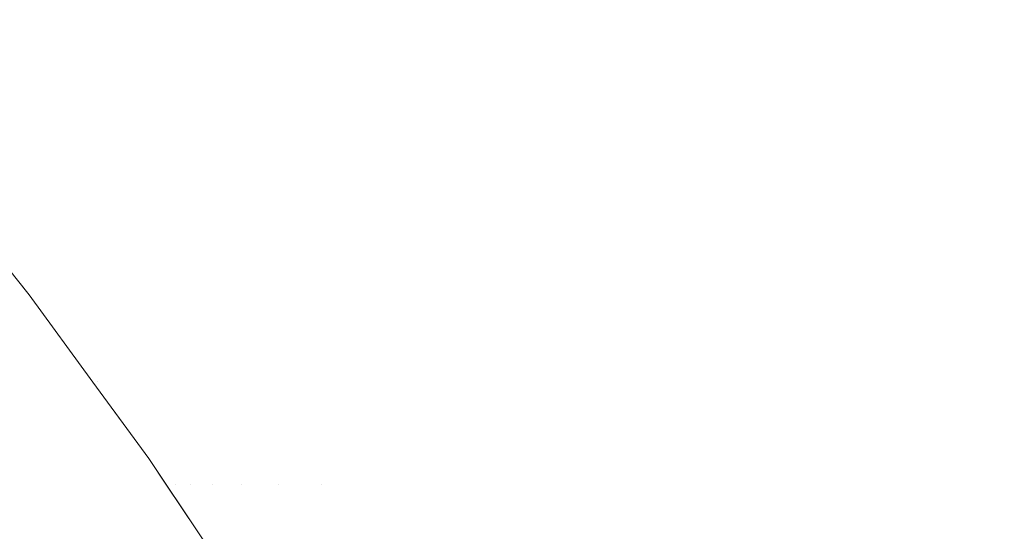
# Model space of a CAD drawing. Header units: centimetres. Extents: x -35.1 to 36.2, y 4.2 to 6.
# Tile 182 of 256: x -11.1593 to -11.1399, y 5.9451 to 5.9552. Entities that reach past the tile are written whole.
import ezdxf

# ---------------------------------------------------------------- set-up
doc = ezdxf.new("R2010")
doc.units = ezdxf.units.CM
doc.header["$LTSCALE"] = 2.54
doc.layers.add('Lucido design-1', color=7, linetype='Continuous')

# ---------------------------------------------------------------- blocks, each defined once
blk = doc.blocks.new('Gruppo-4-1')
at = {"color": 7, "linetype": 'Continuous', "lineweight": 9}
for points, invisible_edges in [([(36.079692, 5.95757, -2276.240255), (-34.952766, 5.95757, -2276.240255), (-34.952766, 5.953942, -2276.237831), (36.079692, 5.953942, -2276.237831)], 5), ([(-11.159953, 5.954168, -2276.700646), (-11.161702, 5.956191, -2276.700398), (-11.160728, 5.956191, -2276.696849), (-11.15899, 5.954168, -2276.697137)], 15), ([(-11.15899, 5.954168, -2276.697137), (-11.160728, 5.956191, -2276.696849), (-11.159611, 5.956191, -2276.693336), (-11.157886, 5.954168, -2276.693664)], 15), ([(-11.157886, 5.954168, -2276.693664), (-11.159611, 5.956191, -2276.693336), (-11.158355, 5.956191, -2276.689864), (-11.156644, 5.954168, -2276.690231)], 15), ([(-11.156644, 5.954168, -2276.690231), (-11.158355, 5.956191, -2276.689864), (-11.156964, 5.956191, -2276.686437), (-11.155268, 5.954168, -2276.686843)], 15), ([(-11.155268, 5.954168, -2276.686843), (-11.156964, 5.956191, -2276.686437), (-11.155441, 5.956191, -2276.68306), (-11.153762, 5.954168, -2276.683504)], 15), ([(-11.153762, 5.954168, -2276.683504), (-11.155441, 5.956191, -2276.68306), (-11.153789, 5.956191, -2276.679736), (-11.15213, 5.954168, -2276.680218)], 15), ([(-11.15213, 5.954168, -2276.680218), (-11.153789, 5.956191, -2276.679736), (-11.152015, 5.956191, -2276.676469), (-11.150375, 5.954168, -2276.676988)], 15), ([(-11.150375, 5.954168, -2276.676988), (-11.152015, 5.956191, -2276.676469), (-11.150121, 5.956191, -2276.673263), (-11.148503, 5.954168, -2276.673819)], 15), ([(-11.148503, 5.954168, -2276.673819), (-11.150121, 5.956191, -2276.673263), (-11.148114, 5.956191, -2276.670121), (-11.146519, 5.954168, -2276.670713)], 15), ([(-11.146519, 5.954168, -2276.670713), (-11.148114, 5.956191, -2276.670121), (-11.145998, 5.956191, -2276.667047), (-11.144427, 5.954168, -2276.667673)], 15), ([(-11.144427, 5.954168, -2276.667673), (-11.145998, 5.956191, -2276.667047), (-11.143778, 5.956191, -2276.664043), (-11.142232, 5.954168, -2276.664703)], 15), ([(-11.142232, 5.954168, -2276.664703), (-11.143778, 5.956191, -2276.664043), (-11.14146, 5.956191, -2276.661111), (-11.139941, 5.954168, -2276.661804)], 15), ([(-11.139941, 5.954168, -2276.661804), (-11.14146, 5.956191, -2276.661111), (-11.139049, 5.956191, -2276.658254), (-11.137557, 5.954168, -2276.65898)], 15), ([(-11.160773, 5.954168, -2276.704185), (-11.159101, 5.952141, -2276.704382), (-11.159767, 5.952141, -2276.707908), (-11.161447, 5.954168, -2276.707751)], 15), ([(-11.159953, 5.954168, -2276.700646), (-11.15829, 5.952141, -2276.700881), (-11.159101, 5.952141, -2276.704382), (-11.160773, 5.954168, -2276.704185)], 15), ([(-11.15899, 5.954168, -2276.697137), (-11.157337, 5.952141, -2276.697411), (-11.15829, 5.952141, -2276.700881), (-11.159953, 5.954168, -2276.700646)], 15), ([(-11.157886, 5.954168, -2276.693664), (-11.156245, 5.952141, -2276.693975), (-11.157337, 5.952141, -2276.697411), (-11.15899, 5.954168, -2276.697137)], 15), ([(-11.156644, 5.954168, -2276.690231), (-11.155017, 5.952141, -2276.69058), (-11.156245, 5.952141, -2276.693975), (-11.157886, 5.954168, -2276.693664)], 15), ([(-11.155268, 5.954168, -2276.686843), (-11.153656, 5.952141, -2276.687229), (-11.155017, 5.952141, -2276.69058), (-11.156644, 5.954168, -2276.690231)], 15), ([(-11.153762, 5.954168, -2276.683504), (-11.152167, 5.952141, -2276.683927), (-11.153656, 5.952141, -2276.687229), (-11.155268, 5.954168, -2276.686843)], 15), ([(-11.15213, 5.954168, -2276.680218), (-11.150552, 5.952141, -2276.680676), (-11.152167, 5.952141, -2276.683927), (-11.153762, 5.954168, -2276.683504)], 15), ([(-11.150375, 5.954168, -2276.676988), (-11.148817, 5.952141, -2276.677482), (-11.150552, 5.952141, -2276.680676), (-11.15213, 5.954168, -2276.680218)], 15), ([(-11.148503, 5.954168, -2276.673819), (-11.146966, 5.952141, -2276.674347), (-11.148817, 5.952141, -2276.677482), (-11.150375, 5.954168, -2276.676988)], 15), ([(-11.146519, 5.954168, -2276.670713), (-11.145003, 5.952141, -2276.671275), (-11.146966, 5.952141, -2276.674347), (-11.148503, 5.954168, -2276.673819)], 15), ([(-11.144427, 5.954168, -2276.667673), (-11.142934, 5.952141, -2276.668269), (-11.145003, 5.952141, -2276.671275), (-11.146519, 5.954168, -2276.670713)], 15), ([(-11.142232, 5.954168, -2276.664703), (-11.140763, 5.952141, -2276.665331), (-11.142934, 5.952141, -2276.668269), (-11.144427, 5.954168, -2276.667673)], 15), ([(-11.139941, 5.954168, -2276.661804), (-11.138496, 5.952141, -2276.662464), (-11.140763, 5.952141, -2276.665331), (-11.142232, 5.954168, -2276.664703)], 15), ([(36.079692, 5.953942, -2276.237831), (-34.952766, 5.953942, -2276.237831), (-34.952766, 5.950212, -2276.235567), (36.079692, 5.950212, -2276.235567)], 5), ([(-11.161667, 5.953001, -2276.72217), (-11.159104, 5.949786, -2276.72217), (-11.159104, 5.949786, -2276.92217), (-11.15936, 5.950107, -2276.92217)], 10), ([(-11.159104, 5.949786, -2276.72217), (-11.161667, 5.953001, -2276.72217), (-11.160885, 5.952141, -2276.718591), (-11.15928, 5.950111, -2276.718629)], 14), ([(-11.15928, 5.950111, -2276.718629), (-11.160885, 5.952141, -2276.718591), (-11.160661, 5.952141, -2276.715018), (-11.159058, 5.950111, -2276.715093)], 15), ([(-11.159058, 5.950111, -2276.715093), (-11.160661, 5.952141, -2276.715018), (-11.160288, 5.952141, -2276.711455), (-11.158689, 5.950111, -2276.711568)], 15), ([(-11.158689, 5.950111, -2276.711568), (-11.160288, 5.952141, -2276.711455), (-11.159767, 5.952141, -2276.707908), (-11.158174, 5.950111, -2276.708058)], 15), ([(-11.158174, 5.950111, -2276.708058), (-11.159767, 5.952141, -2276.707908), (-11.159101, 5.952141, -2276.704382), (-11.157514, 5.950111, -2276.704568)], 15), ([(-11.157514, 5.950111, -2276.704568), (-11.159101, 5.952141, -2276.704382), (-11.15829, 5.952141, -2276.700881), (-11.156712, 5.950111, -2276.701104)], 15), ([(-11.156712, 5.950111, -2276.701104), (-11.15829, 5.952141, -2276.700881), (-11.157337, 5.952141, -2276.697411), (-11.155769, 5.950111, -2276.69767)], 15), ([(-11.155769, 5.950111, -2276.69767), (-11.157337, 5.952141, -2276.697411), (-11.156245, 5.952141, -2276.693975), (-11.154688, 5.950111, -2276.694271)], 15), ([(-11.154688, 5.950111, -2276.694271), (-11.156245, 5.952141, -2276.693975), (-11.155017, 5.952141, -2276.69058), (-11.153473, 5.950111, -2276.690911)], 15), ([(-11.153473, 5.950111, -2276.690911), (-11.155017, 5.952141, -2276.69058), (-11.153656, 5.952141, -2276.687229), (-11.152127, 5.950111, -2276.687595)], 15), ([(-11.152127, 5.950111, -2276.687595), (-11.153656, 5.952141, -2276.687229), (-11.152167, 5.952141, -2276.683927), (-11.150653, 5.950111, -2276.684327)], 15), ([(-11.150653, 5.950111, -2276.684327), (-11.152167, 5.952141, -2276.683927), (-11.150552, 5.952141, -2276.680676), (-11.149055, 5.950111, -2276.681111)], 15), ([(-11.149055, 5.950111, -2276.681111), (-11.150552, 5.952141, -2276.680676), (-11.148817, 5.952141, -2276.677482), (-11.147338, 5.950111, -2276.67795)], 15), ([(-11.147338, 5.950111, -2276.67795), (-11.148817, 5.952141, -2276.677482), (-11.146966, 5.952141, -2276.674347), (-11.145506, 5.950111, -2276.674848)], 15), ([(-11.145506, 5.950111, -2276.674848), (-11.146966, 5.952141, -2276.674347), (-11.145003, 5.952141, -2276.671275), (-11.143564, 5.950111, -2276.671809)], 15), ([(-11.143564, 5.950111, -2276.671809), (-11.145003, 5.952141, -2276.671275), (-11.142934, 5.952141, -2276.668269), (-11.141516, 5.950111, -2276.668834)], 15), ([(-11.141516, 5.950111, -2276.668834), (-11.142934, 5.952141, -2276.668269), (-11.140763, 5.952141, -2276.665331), (-11.139369, 5.950111, -2276.665927)], 15), ([(-11.139369, 5.950111, -2276.665927), (-11.140763, 5.952141, -2276.665331), (-11.138496, 5.952141, -2276.662464), (-11.137126, 5.950111, -2276.66309)], 15), ([(36.079692, 5.950212, -2276.235567), (-34.952766, 5.950212, -2276.235567), (-34.952766, 5.946387, -2276.233469), (36.079692, 5.946387, -2276.233469)], 5), ([(-11.15881, 5.949001, -2276.928414), (-11.15958, 5.950014, -2276.928414), (-11.15941, 5.950087, -2276.925294), (-11.158639, 5.949073, -2276.925294)], 15), ([(-11.158639, 5.949073, -2276.925294), (-11.15941, 5.950087, -2276.925294), (-11.15936, 5.950107, -2276.92217), (-11.159104, 5.949786, -2276.92217)], 11), ([(-11.159058, 5.950111, -2276.715093), (-11.157539, 5.948082, -2276.715164), (-11.157759, 5.948082, -2276.718665), (-11.15928, 5.950111, -2276.718629)], 15), ([(-11.159104, 5.949786, -2276.72217), (-11.15928, 5.950111, -2276.718629), (-11.157759, 5.948082, -2276.718665)], 11), ([(-11.158689, 5.950111, -2276.711568), (-11.157174, 5.948082, -2276.711674), (-11.157539, 5.948082, -2276.715164), (-11.159058, 5.950111, -2276.715093)], 15), ([(-11.158174, 5.950111, -2276.708058), (-11.156664, 5.948082, -2276.708199), (-11.157174, 5.948082, -2276.711674), (-11.158689, 5.950111, -2276.711568)], 15), ([(-11.157514, 5.950111, -2276.704568), (-11.156011, 5.948082, -2276.704745), (-11.156664, 5.948082, -2276.708199), (-11.158174, 5.950111, -2276.708058)], 15), ([(-11.156712, 5.950111, -2276.701104), (-11.155217, 5.948082, -2276.701315), (-11.156011, 5.948082, -2276.704745), (-11.157514, 5.950111, -2276.704568)], 15), ([(-11.155769, 5.950111, -2276.69767), (-11.154284, 5.948082, -2276.697916), (-11.155217, 5.948082, -2276.701315), (-11.156712, 5.950111, -2276.701104)], 15), ([(-11.154688, 5.950111, -2276.694271), (-11.153214, 5.948082, -2276.694551), (-11.154284, 5.948082, -2276.697916), (-11.155769, 5.950111, -2276.69767)], 15), ([(-11.153473, 5.950111, -2276.690911), (-11.152011, 5.948082, -2276.691225), (-11.153214, 5.948082, -2276.694551), (-11.154688, 5.950111, -2276.694271)], 15), ([(-11.152127, 5.950111, -2276.687595), (-11.150678, 5.948082, -2276.687942), (-11.152011, 5.948082, -2276.691225), (-11.153473, 5.950111, -2276.690911)], 15), ([(-11.150653, 5.950111, -2276.684327), (-11.149219, 5.948082, -2276.684707), (-11.150678, 5.948082, -2276.687942), (-11.152127, 5.950111, -2276.687595)], 15), ([(-11.149055, 5.950111, -2276.681111), (-11.147637, 5.948082, -2276.681523), (-11.149219, 5.948082, -2276.684707), (-11.150653, 5.950111, -2276.684327)], 15), ([(-11.147338, 5.950111, -2276.67795), (-11.145937, 5.948082, -2276.678394), (-11.147637, 5.948082, -2276.681523), (-11.149055, 5.950111, -2276.681111)], 15), ([(-11.145506, 5.950111, -2276.674848), (-11.144124, 5.948082, -2276.675323), (-11.145937, 5.948082, -2276.678394), (-11.147338, 5.950111, -2276.67795)], 15), ([(-11.143564, 5.950111, -2276.671809), (-11.142201, 5.948082, -2276.672314), (-11.144124, 5.948082, -2276.675323), (-11.145506, 5.950111, -2276.674848)], 15), ([(-11.141516, 5.950111, -2276.668834), (-11.140174, 5.948082, -2276.669369), (-11.142201, 5.948082, -2276.672314), (-11.143564, 5.950111, -2276.671809)], 15), ([(-11.139369, 5.950111, -2276.665927), (-11.138048, 5.948082, -2276.666491), (-11.140174, 5.948082, -2276.669369), (-11.141516, 5.950111, -2276.668834)], 15), ([(-11.159491, 5.948716, -2276.934621), (-11.160256, 5.949723, -2276.934621), (-11.159862, 5.949893, -2276.931524), (-11.159094, 5.948882, -2276.931524)], 15), ([(-11.159094, 5.948882, -2276.931524), (-11.159862, 5.949893, -2276.931524), (-11.15958, 5.950014, -2276.928414), (-11.15881, 5.949001, -2276.928414)], 15), ([(-11.157849, 5.94807, -2276.92217), (-11.159104, 5.949786, -2276.92217), (-11.159104, 5.949786, -2276.72217), (-11.157849, 5.94807, -2276.72217)], 10), ([(-11.157759, 5.948082, -2276.718665), (-11.157849, 5.94807, -2276.72217), (-11.159104, 5.949786, -2276.72217)], 9), ([(-11.159104, 5.949786, -2276.92217), (-11.157849, 5.94807, -2276.92217), (-11.15789, 5.948059, -2276.925294), (-11.158639, 5.949073, -2276.925294)], 14), ([(-11.15881, 5.949001, -2276.928414), (-11.158061, 5.947989, -2276.928414), (-11.158347, 5.947872, -2276.931524), (-11.159094, 5.948882, -2276.931524)], 15), ([(-11.158639, 5.949073, -2276.925294), (-11.15789, 5.948059, -2276.925294), (-11.158061, 5.947989, -2276.928414), (-11.15881, 5.949001, -2276.928414)], 15), ([(-11.159491, 5.948716, -2276.934621), (-11.158746, 5.94771, -2276.934621), (-11.159257, 5.947501, -2276.9377), (-11.159998, 5.948503, -2276.9377)], 15), ([(-11.159094, 5.948882, -2276.931524), (-11.158347, 5.947872, -2276.931524), (-11.158746, 5.94771, -2276.934621), (-11.159491, 5.948716, -2276.934621)], 15), ([(-11.159998, 5.948503, -2276.9377), (-11.159257, 5.947501, -2276.9377), (-11.159879, 5.947248, -2276.940757), (-11.160616, 5.948245, -2276.940757)], 15), ([(-11.157621, 5.946863, -2276.931524), (-11.158347, 5.947872, -2276.931524), (-11.158061, 5.947989, -2276.928414), (-11.157333, 5.946977, -2276.928414)], 15), ([(-11.157333, 5.946977, -2276.928414), (-11.158061, 5.947989, -2276.928414), (-11.15789, 5.948059, -2276.925294), (-11.15716, 5.947045, -2276.925294)], 15), ([(-11.15716, 5.947045, -2276.925294), (-11.15789, 5.948059, -2276.925294), (-11.157849, 5.94807, -2276.92217), (-11.157111, 5.947062, -2276.92217)], 11), ([(-11.156755, 5.946575, -2276.72217), (-11.157849, 5.94807, -2276.72217), (-11.157759, 5.948082, -2276.718665)], 10), ([(-11.157111, 5.947062, -2276.92217), (-11.157849, 5.94807, -2276.92217), (-11.157849, 5.94807, -2276.72217), (-11.156755, 5.946575, -2276.72217)], 10), ([(-11.157759, 5.948082, -2276.718665), (-11.156321, 5.946055, -2276.718698), (-11.156755, 5.946575, -2276.72217)], 11), ([(-11.156231, 5.946055, -2276.716964), (-11.156321, 5.946055, -2276.718698), (-11.157759, 5.948082, -2276.718665), (-11.157539, 5.948082, -2276.715164)], 15), ([(-11.157539, 5.948082, -2276.715164), (-11.156104, 5.946055, -2276.715231), (-11.156231, 5.946055, -2276.716964)], 11), ([(-11.155941, 5.946055, -2276.713501), (-11.156104, 5.946055, -2276.715231), (-11.157539, 5.948082, -2276.715164), (-11.157174, 5.948082, -2276.711674)], 15), ([(-11.157174, 5.948082, -2276.711674), (-11.155742, 5.946055, -2276.711775), (-11.155941, 5.946055, -2276.713501)], 11), ([(-11.155507, 5.946055, -2276.710052), (-11.155742, 5.946055, -2276.711775), (-11.157174, 5.948082, -2276.711674), (-11.156664, 5.948082, -2276.708199)], 15), ([(-11.156664, 5.948082, -2276.708199), (-11.155237, 5.946055, -2276.708333), (-11.155507, 5.946055, -2276.710052)], 11), ([(-11.154931, 5.946055, -2276.70662), (-11.155237, 5.946055, -2276.708333), (-11.156664, 5.948082, -2276.708199), (-11.156011, 5.948082, -2276.704745)], 15), ([(-11.156011, 5.948082, -2276.704745), (-11.15459, 5.946055, -2276.704912), (-11.154931, 5.946055, -2276.70662)], 11), ([(-11.154214, 5.946055, -2276.70321), (-11.15459, 5.946055, -2276.704912), (-11.156011, 5.948082, -2276.704745), (-11.155217, 5.948082, -2276.701315)], 15), ([(-11.155217, 5.948082, -2276.701315), (-11.153804, 5.946055, -2276.701515), (-11.154214, 5.946055, -2276.70321)], 11), ([(-11.153358, 5.946055, -2276.699828), (-11.153804, 5.946055, -2276.701515), (-11.155217, 5.948082, -2276.701315), (-11.154284, 5.948082, -2276.697916)], 15), ([(-11.154284, 5.948082, -2276.697916), (-11.152879, 5.946055, -2276.698148), (-11.153358, 5.946055, -2276.699828)], 11), ([(-11.152879, 5.946055, -2276.698148), (-11.154284, 5.948082, -2276.697916), (-11.153214, 5.948082, -2276.694551), (-11.15182, 5.946055, -2276.694816)], 15), ([(-11.15182, 5.946055, -2276.694816), (-11.153214, 5.948082, -2276.694551), (-11.152011, 5.948082, -2276.691225), (-11.150628, 5.946055, -2276.691522)], 15), ([(-11.150628, 5.946055, -2276.691522), (-11.152011, 5.948082, -2276.691225), (-11.150678, 5.948082, -2276.687942), (-11.149308, 5.946055, -2276.68827)], 15), ([(-11.149308, 5.946055, -2276.68827), (-11.150678, 5.948082, -2276.687942), (-11.149219, 5.948082, -2276.684707), (-11.147863, 5.946055, -2276.685066)], 15), ([(-11.147863, 5.946055, -2276.685066), (-11.149219, 5.948082, -2276.684707), (-11.147637, 5.948082, -2276.681523), (-11.146297, 5.946055, -2276.681913)], 15), ([(-11.146297, 5.946055, -2276.681913), (-11.147637, 5.948082, -2276.681523), (-11.145937, 5.948082, -2276.678394), (-11.144613, 5.946055, -2276.678814)], 15), ([(-11.144613, 5.946055, -2276.678814), (-11.145937, 5.948082, -2276.678394), (-11.144124, 5.948082, -2276.675323), (-11.142817, 5.946055, -2276.675772)], 15), ([(-11.142817, 5.946055, -2276.675772), (-11.144124, 5.948082, -2276.675323), (-11.142201, 5.948082, -2276.672314), (-11.140912, 5.946055, -2276.672792)], 15), ([(-11.140912, 5.946055, -2276.672792), (-11.142201, 5.948082, -2276.672314), (-11.140174, 5.948082, -2276.669369), (-11.138905, 5.946055, -2276.669875)], 15), ([(-11.138905, 5.946055, -2276.669875), (-11.140174, 5.948082, -2276.669369), (-11.138048, 5.948082, -2276.666491), (-11.136799, 5.946055, -2276.667025)], 15), ([(-11.158022, 5.946703, -2276.934621), (-11.158746, 5.94771, -2276.934621), (-11.158347, 5.947872, -2276.931524), (-11.157621, 5.946863, -2276.931524)], 15), ([(-11.158537, 5.9465, -2276.9377), (-11.159257, 5.947501, -2276.9377), (-11.158746, 5.94771, -2276.934621), (-11.158022, 5.946703, -2276.934621)], 15), ([(-11.159162, 5.946252, -2276.940757), (-11.159879, 5.947248, -2276.940757), (-11.159257, 5.947501, -2276.9377), (-11.158537, 5.9465, -2276.9377)], 15), ([(-11.159897, 5.94596, -2276.943786), (-11.160609, 5.94695, -2276.943786), (-11.159879, 5.947248, -2276.940757), (-11.159162, 5.946252, -2276.940757)], 15), ([(-11.157333, 5.946977, -2276.928414), (-11.156626, 5.945966, -2276.928414), (-11.156915, 5.945854, -2276.931524), (-11.157621, 5.946863, -2276.931524)], 15), ([(-11.15716, 5.947045, -2276.925294), (-11.156452, 5.946033, -2276.925294), (-11.156626, 5.945966, -2276.928414), (-11.157333, 5.946977, -2276.928414)], 15), ([(-11.157111, 5.947062, -2276.92217), (-11.156755, 5.946575, -2276.92217), (-11.156452, 5.946033, -2276.925294), (-11.15716, 5.947045, -2276.925294)], 14), ([(-11.156755, 5.946575, -2276.72217), (-11.156755, 5.946575, -2276.92217), (-11.157111, 5.947062, -2276.92217)], 9), ([(-11.157621, 5.946863, -2276.931524), (-11.156915, 5.945854, -2276.931524), (-11.157319, 5.945698, -2276.934621), (-11.158022, 5.946703, -2276.934621)], 15), ([(-11.158022, 5.946703, -2276.934621), (-11.157319, 5.945698, -2276.934621), (-11.157836, 5.945499, -2276.9377), (-11.158537, 5.9465, -2276.9377)], 15), ([(-11.158537, 5.9465, -2276.9377), (-11.157836, 5.945499, -2276.9377), (-11.158465, 5.945256, -2276.940757), (-11.159162, 5.946252, -2276.940757)], 15), ([(-11.156755, 5.946575, -2276.92217), (-11.156755, 5.946575, -2276.72217), (-11.156403, 5.946049, -2276.72217)], 9), ([(-11.155722, 5.945032, -2276.92217), (-11.156755, 5.946575, -2276.92217), (-11.156403, 5.946049, -2276.72217), (-11.155047, 5.944025, -2276.72217)], 10), ([(-11.156321, 5.946055, -2276.718698), (-11.156403, 5.946049, -2276.72217), (-11.156755, 5.946575, -2276.72217)], 9), ([(-11.155764, 5.945021, -2276.925294), (-11.156452, 5.946033, -2276.925294), (-11.156755, 5.946575, -2276.92217), (-11.155722, 5.945032, -2276.92217)], 11), ([(36.079692, 5.946387, -2276.233469), (-34.952766, 5.946387, -2276.233469), (-34.952766, 5.942474, -2276.231539), (36.079692, 5.942474, -2276.231539)], 5), ([(-11.159162, 5.946252, -2276.940757), (-11.158465, 5.945256, -2276.940757), (-11.159205, 5.944971, -2276.943786), (-11.159897, 5.94596, -2276.943786)], 15), ([(-11.155939, 5.944955, -2276.928414), (-11.156626, 5.945966, -2276.928414), (-11.156452, 5.946033, -2276.925294), (-11.155764, 5.945021, -2276.925294)], 15), ([(-11.155019, 5.944032, -2276.72045), (-11.155047, 5.944025, -2276.72217), (-11.156403, 5.946049, -2276.72217), (-11.156321, 5.946055, -2276.718698)], 13), ([(-11.156321, 5.946055, -2276.718698), (-11.154965, 5.944032, -2276.71873), (-11.155019, 5.944032, -2276.72045)], 11), ([(-11.154875, 5.944032, -2276.717011), (-11.154965, 5.944032, -2276.71873), (-11.156321, 5.946055, -2276.718698), (-11.156231, 5.946055, -2276.716964)], 15), ([(-11.156231, 5.946055, -2276.716964), (-11.156104, 5.946055, -2276.715231), (-11.154749, 5.944032, -2276.715295), (-11.154875, 5.944032, -2276.717011)], 15), ([(-11.154588, 5.944032, -2276.713581), (-11.154749, 5.944032, -2276.715295), (-11.156104, 5.946055, -2276.715231), (-11.155941, 5.946055, -2276.713501)], 15), ([(-11.155941, 5.946055, -2276.713501), (-11.155742, 5.946055, -2276.711775), (-11.154391, 5.944032, -2276.71187), (-11.154588, 5.944032, -2276.713581)], 15), ([(-11.154158, 5.944032, -2276.710162), (-11.154391, 5.944032, -2276.71187), (-11.155742, 5.946055, -2276.711775), (-11.155507, 5.946055, -2276.710052)], 15), ([(-11.155507, 5.946055, -2276.710052), (-11.155237, 5.946055, -2276.708333), (-11.15389, 5.944032, -2276.708459), (-11.154158, 5.944032, -2276.710162)], 15), ([(-11.153587, 5.944032, -2276.706762), (-11.15389, 5.944032, -2276.708459), (-11.155237, 5.946055, -2276.708333), (-11.154931, 5.946055, -2276.70662)], 15), ([(-11.154931, 5.946055, -2276.70662), (-11.15459, 5.946055, -2276.704912), (-11.153249, 5.944032, -2276.705069), (-11.153587, 5.944032, -2276.706762)], 15), ([(-11.152877, 5.944032, -2276.703383), (-11.153249, 5.944032, -2276.705069), (-11.15459, 5.946055, -2276.704912), (-11.154214, 5.946055, -2276.70321)], 15), ([(-11.154214, 5.946055, -2276.70321), (-11.153804, 5.946055, -2276.701515), (-11.15247, 5.944032, -2276.701704), (-11.152877, 5.944032, -2276.703383)], 15), ([(-11.152029, 5.944032, -2276.700032), (-11.15247, 5.944032, -2276.701704), (-11.153804, 5.946055, -2276.701515), (-11.153358, 5.946055, -2276.699828)], 15), ([(-11.153358, 5.946055, -2276.699828), (-11.152879, 5.946055, -2276.698148), (-11.151554, 5.944032, -2276.698368), (-11.152029, 5.944032, -2276.700032)], 15), ([(-11.151046, 5.944032, -2276.696712), (-11.151554, 5.944032, -2276.698368), (-11.152879, 5.946055, -2276.698148), (-11.15182, 5.946055, -2276.694816)], 15), ([(-11.15182, 5.946055, -2276.694816), (-11.150504, 5.944032, -2276.695065), (-11.151046, 5.944032, -2276.696712)], 11), ([(-11.150628, 5.946055, -2276.691522), (-11.149324, 5.944032, -2276.691801), (-11.150504, 5.944032, -2276.695065), (-11.15182, 5.946055, -2276.694816)], 15), ([(-11.149308, 5.946055, -2276.68827), (-11.148016, 5.944032, -2276.68858), (-11.149324, 5.944032, -2276.691801), (-11.150628, 5.946055, -2276.691522)], 15), ([(-11.147863, 5.946055, -2276.685066), (-11.146584, 5.944032, -2276.685405), (-11.148016, 5.944032, -2276.68858), (-11.149308, 5.946055, -2276.68827)], 15), ([(-11.146297, 5.946055, -2276.681913), (-11.145031, 5.944032, -2276.68228), (-11.146584, 5.944032, -2276.685405), (-11.147863, 5.946055, -2276.685066)], 15), ([(-11.144613, 5.946055, -2276.678814), (-11.143363, 5.944032, -2276.679209), (-11.145031, 5.944032, -2276.68228), (-11.146297, 5.946055, -2276.681913)], 15), ([(-11.142817, 5.946055, -2276.675772), (-11.141583, 5.944032, -2276.676196), (-11.143363, 5.944032, -2276.679209), (-11.144613, 5.946055, -2276.678814)], 15), ([(-11.140912, 5.946055, -2276.672792), (-11.139697, 5.944032, -2276.673242), (-11.141583, 5.944032, -2276.676196), (-11.142817, 5.946055, -2276.675772)], 15), ([(-11.138905, 5.946055, -2276.669875), (-11.137707, 5.944032, -2276.670352), (-11.139697, 5.944032, -2276.673242), (-11.140912, 5.946055, -2276.672792)], 15), ([(-11.159897, 5.94596, -2276.943786), (-11.159205, 5.944971, -2276.943786), (-11.160052, 5.944644, -2276.946785), (-11.160739, 5.945626, -2276.946785)], 15), ([(-11.156636, 5.944694, -2276.934621), (-11.157319, 5.945698, -2276.934621), (-11.156915, 5.945854, -2276.931524), (-11.15623, 5.944846, -2276.931524)], 15), ([(-11.15623, 5.944846, -2276.931524), (-11.156915, 5.945854, -2276.931524), (-11.156626, 5.945966, -2276.928414), (-11.155939, 5.944955, -2276.928414)], 15), ([(-11.157156, 5.944499, -2276.9377), (-11.157836, 5.945499, -2276.9377), (-11.157319, 5.945698, -2276.934621), (-11.156636, 5.944694, -2276.934621)], 15), ([(-11.157789, 5.944262, -2276.940757), (-11.158465, 5.945256, -2276.940757), (-11.157836, 5.945499, -2276.9377), (-11.157156, 5.944499, -2276.9377)], 15), ([(-11.158532, 5.943983, -2276.943786), (-11.159205, 5.944971, -2276.943786), (-11.158465, 5.945256, -2276.940757), (-11.157789, 5.944262, -2276.940757)], 15)]:
    blk.add_3dface(points, dxfattribs=dict(at, invisible_edges=invisible_edges))

msp = doc.modelspace()

# ---------------------------------------------------------------- block references
at = {"layer": 'Lucido design-1', "color": 7}
msp.add_blockref('Gruppo-4-1', (0, 0), dxfattribs=at)

doc.saveas('drawing.dxf')
